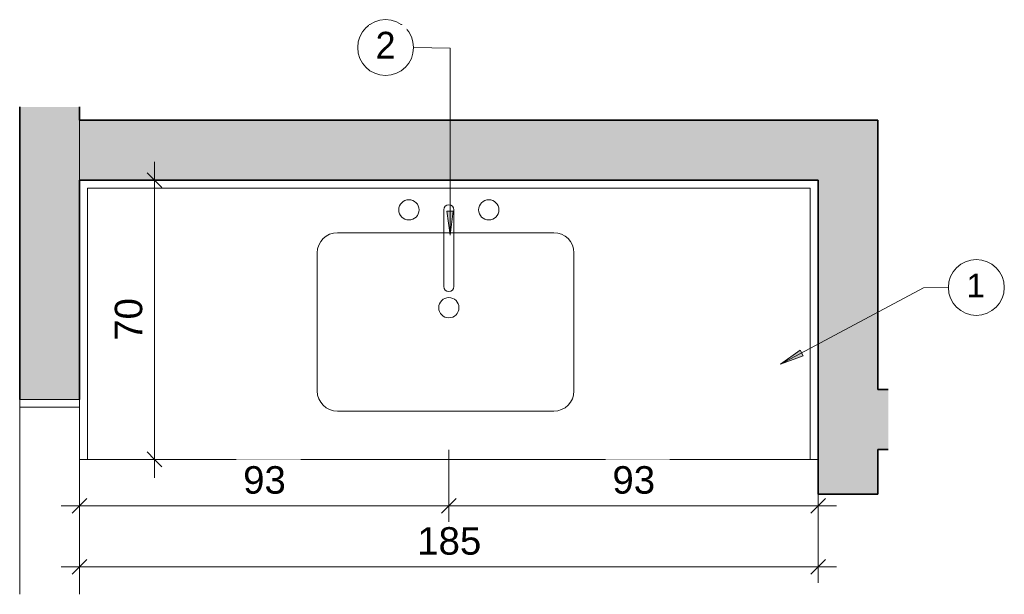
# Model space of a CAD drawing. Header units: metres. Extents: x -23.4 to 55.3, y -20.8 to 5.
# Tile 7 of 26: x 0.2 to 2.7, y -5.1 to -3.7. Entities that reach past the tile are written whole.
import ezdxf

# ---------------------------------------------------------------- set-up
doc = ezdxf.new("R2010")
doc.units = ezdxf.units.M
for name, color, linetype, lineweight in [('A-ANNO-DIMS', 211, 'Continuous', 9), ('A-ANNO-DIMS-20', 211, 'Continuous', 9), ('A-ANNO-KEYN', 231, 'Continuous', 9), ('A-GENM', 13, 'Continuous', 18), ('A-GLAZ', 151, 'Continuous', 18), ('A-WALL', 113, 'Continuous', 18), ('A-WALL-PATT', 111, 'Continuous', 35), ('G-ANNO-TEXT', 231, 'Continuous', 9), ('P-SANR-FIXT', 6, 'Continuous', 18)]:
    doc.layers.add(name, color=color, linetype=linetype, lineweight=lineweight)
doc.styles.add('Arial_2', font='arial.ttf', dxfattribs={"height": 0.068847})
doc.styles.add('Arial_3', font='arial.ttf', dxfattribs={"height": 0.059012})
doc.styles.add('Century Gothic_1', font='GOTHIC.TTF', dxfattribs={"height": 0.067065})
doc.dimstyles.new('COTA_BANHOS_1__20_4', dxfattribs={"dimscale": 0.3048, "dimtxt": 0.07, "dimasz": 0.121391, "dimexe": 0.131234, "dimexo": 0.0625, "dimgap": 0.032808, "dimtad": 1, "dimdec": 0, "dimlfac": 100, "dimzin": 0, "dimdsep": 46, "dimtxsty": 'Arial_2', "dimblk1": 'OBLIQUE', "dimblk2": 'OBLIQUE', "dimsah": 1, "dimcen": 0.09, "dimdle": 0.150919, "dimazin": 0, "dimtfac": 1, "dimtdec": 4, "dimtix": 1, "dimtmove": 0, "dimatfit": 3, "dimfxl": 0.459318, "dimfxlon": 1, "dimtvp": 1, "dimtfill": 1, "dimtolj": 1, "dimtzin": 0, "dimarcsym": 2})
doc.dimstyles.new('COTA_BANHOS_1__20_5', dxfattribs={"dimscale": 0.3048, "dimtxt": 0.07, "dimasz": 0.121391, "dimexe": 0.131234, "dimexo": 0.0625, "dimgap": 0.032808, "dimtad": 1, "dimdec": 0, "dimlfac": 100, "dimzin": 0, "dimdsep": 46, "dimtxsty": 'Arial_2', "dimblk1": 'OBLIQUE', "dimblk2": 'OBLIQUE', "dimsah": 1, "dimcen": 0.09, "dimdle": 0.150919, "dimazin": 0, "dimtfac": 1, "dimtdec": 4, "dimtix": 1, "dimtmove": 0, "dimatfit": 3, "dimfxl": 0.459318, "dimfxlon": 1, "dimtvp": 1, "dimtfill": 1, "dimtolj": 1, "dimtzin": 0, "dimarcsym": 2})
doc.dimstyles.new('COTA_BANHOS_1__20_6', dxfattribs={"dimscale": 0.3048, "dimtxt": 0.07, "dimasz": 0.121391, "dimexe": 0.131234, "dimexo": 0.0625, "dimgap": 0.032808, "dimtad": 1, "dimdec": 0, "dimlfac": 100, "dimzin": 0, "dimdsep": 46, "dimtxsty": 'Arial_2', "dimblk1": 'OBLIQUE', "dimblk2": 'OBLIQUE', "dimsah": 1, "dimcen": 0.09, "dimdle": 0.150919, "dimazin": 0, "dimtfac": 1, "dimtdec": 4, "dimtix": 1, "dimtmove": 0, "dimatfit": 3, "dimfxl": 0.459318, "dimfxlon": 1, "dimtvp": 1, "dimtfill": 1, "dimtolj": 1, "dimtzin": 0, "dimarcsym": 2})

# ---------------------------------------------------------------- blocks, each defined once
blk = doc.blocks.new('Generic Models 6 - Generic Models 28-252220-BANCADA PEIXE')
at = {"layer": 'A-GENM'}
for p, q in [((-27.7162, -4.2214), (-27.5897, -4.2214)), ((-27.5897, -4.2214), (-27.1747, -4.2214)), ((-27.767, -4.6182), (-27.767, -4.2722)), ((-27.1239, -4.2722), (-27.1239, -4.6182)), ((-27.1747, -4.669), (-27.7162, -4.669)), ((-28.3423, -4.7896), (-26.5323, -4.7896))]:
    blk.add_line(p, q, dxfattribs=at)
for centre, start, end in [((-27.7162, -4.2722), 90, 180), ((-27.1747, -4.2722), 0, 90), ((-27.7162, -4.6182), 180, 270), ((-27.1747, -4.6182), 270, 0)]:
    blk.add_arc(centre, 0.0508, start, end, dxfattribs=at)
blk = doc.blocks.new('Modelos genéricos 35 - Modelos genéricos 36-2373698-BANCADA PEIXE')
at = {"layer": 'A-GENM'}
for p, q in [((-28.3423, -4.7896), (-28.3423, -4.1096)), ((-28.3423, -4.1096), (-26.5323, -4.1096)), ((-26.5323, -4.1096), (-26.5323, -4.7896)), ((-28.3623, -4.7896), (-28.3423, -4.7896)), ((-26.5323, -4.7896), (-26.5123, -4.7896))]:
    blk.add_line(p, q, dxfattribs=at)
blk = doc.blocks.new('M_Sink Kitchen-Single - 760 x 535mm-2443443-BANCADA PEIXE')
at = {"layer": 'P-SANR-FIXT', "color": 7}
for p, q in [((0.003, 0.2452), (0.003, 0.0531)), ((0.0284, 0.2452), (0.0284, 0.0531)), ((0.003, 0.188), (-0.2632, 0.188)), ((0.2783, 0.188), (0.0284, 0.188)), ((-0.314, 0.1372), (-0.314, -0.2088)), ((0.3291, -0.2088), (0.3291, 0.1372)), ((-0.2632, -0.2596), (0.2783, -0.2596))]:
    blk.add_line(p, q, dxfattribs=at)
for centre, radius, start, end in [((-0.0843, 0.2452), 0.0254, 360, 180), ((0.0157, 0.2452), 0.0127, 360, 180), ((0.1157, 0.2452), 0.0254, 360, 180), ((-0.0843, 0.2452), 0.0254, 180, 360), ((0.1157, 0.2452), 0.0254, 180, 0), ((-0.2632, 0.1372), 0.0508, 90, 180), ((0.2783, 0.1372), 0.0508, 360, 90), ((0.0157, 0.0531), 0.0127, 180, 0), ((0.0157, 0), 0.0254, 360, 180), ((0.0157, 0), 0.0254, 180, 0), ((-0.2632, -0.2088), 0.0508, 180, 270), ((0.2783, -0.2088), 0.0508, 270, 0)]:
    blk.add_arc(centre, radius, start, end, dxfattribs=at)
blk = doc.blocks.new('Casement w Mullions-Number_0002 - _JANELA 3-2635499-BANCADA PEIXE')
at = {"layer": 'A-GLAZ'}
for p, q in [((-0.4, 0.075), (-0.3809, 0.075)), ((-0.4, -0.075), (-0.4, 0.075)), ((-0.3809, 0.075), (-0.3809, -0.075)), ((-0.3809, 0.075), (0.0882, 0.075)), ((-0.3809, -0.075), (-0.3809, 0.075)), ((-0.3809, -0.075), (-0.4, -0.075)), ((0.0882, -0.075), (-0.3809, -0.075))]:
    blk.add_line(p, q, dxfattribs=at)
blk = doc.blocks.new('DIMBLOCK47-BANCADA PEIXE')
at = {"layer": 'A-ANNO-DIMS-20'}
for p, q in [((0.3978, -4.9189), (0.3978, -5.0989)), ((0.3978, -5.0589), (0.3978, -4.9189)), ((2.2478, -4.9189), (2.2478, -5.0989)), ((2.2478, -5.0589), (2.2478, -4.9189)), ((0.3518, -5.0589), (2.2938, -5.0589))]:
    blk.add_line(p, q, dxfattribs=at)
at = {"layer": 'A-ANNO-DIMS-20', "lineweight": 25}
for p, q in [((0.3978, -5.0589), (0.4163, -5.0404)), ((2.2478, -5.0589), (2.2663, -5.0404)), ((0.3978, -5.0589), (0.3793, -5.0774)), ((2.2478, -5.0589), (2.2293, -5.0774))]:
    blk.add_line(p, q, dxfattribs=at)
at = {"layer": 'A-ANNO-DIMS-20', "color": 0, "insert": (1.2436, -4.9596), "char_height": 0.06885, "width": 0.189969, "attachment_point": 1, "line_spacing_factor": 0.938532, "style": 'Arial_2', "bg_fill": 3, "box_fill_scale": 1.25, "bg_fill_color": 0, "bg_fill_transparency": 0}
blk.add_mtext('185', dxfattribs=at)
blk = doc.blocks.new('_Oblique')
at = {"color": 0, "linetype": 'ByBlock', "lineweight": -2}
blk.add_line((-0.5, -0.5), (0.5, 0.5), dxfattribs=at)
blk = doc.blocks.new('DIMBLOCK48-BANCADA PEIXE')
at = {"layer": 'A-ANNO-DIMS-20'}
for p, q in [((0.3978, -4.766), (0.3978, -4.946)), ((0.3978, -4.906), (0.3978, -4.766)), ((1.3228, -4.766), (1.3228, -4.946)), ((1.3228, -4.906), (1.3228, -4.766)), ((0.3518, -4.906), (1.3228, -4.906))]:
    blk.add_line(p, q, dxfattribs=at)
at = {"layer": 'A-ANNO-DIMS-20', "lineweight": 25}
for p, q in [((0.3978, -4.906), (0.3793, -4.9245)), ((0.3978, -4.906), (0.4163, -4.8875)), ((1.3228, -4.906), (1.3043, -4.9245)), ((1.3228, -4.906), (1.3413, -4.8875))]:
    blk.add_line(p, q, dxfattribs=at)
at = {"layer": 'A-ANNO-DIMS-20', "color": 0, "insert": (0.8075, -4.8067), "char_height": 0.06885, "width": 0.126646, "attachment_point": 1, "line_spacing_factor": 0.938532, "style": 'Arial_2', "bg_fill": 3, "box_fill_scale": 1.25, "bg_fill_color": 0, "bg_fill_transparency": 0}
blk.add_mtext('93', dxfattribs=at)
blk = doc.blocks.new('DIMBLOCK49-BANCADA PEIXE')
at = {"layer": 'A-ANNO-DIMS-20'}
for p, q in [((1.3228, -4.766), (1.3228, -4.946)), ((1.3228, -4.906), (1.3228, -4.766)), ((2.2478, -4.766), (2.2478, -4.946)), ((2.2478, -4.906), (2.2478, -4.766)), ((1.3228, -4.906), (2.2938, -4.906))]:
    blk.add_line(p, q, dxfattribs=at)
at = {"layer": 'A-ANNO-DIMS-20', "lineweight": 25}
for p, q in [((1.3228, -4.906), (1.3043, -4.9245)), ((1.3228, -4.906), (1.3413, -4.8875)), ((2.2478, -4.906), (2.2293, -4.9245)), ((2.2478, -4.906), (2.2663, -4.8875))]:
    blk.add_line(p, q, dxfattribs=at)
at = {"layer": 'A-ANNO-DIMS-20', "color": 0, "insert": (1.7325, -4.8067), "char_height": 0.06885, "width": 0.126646, "attachment_point": 1, "line_spacing_factor": 0.938532, "style": 'Arial_2', "bg_fill": 3, "box_fill_scale": 1.25, "bg_fill_color": 0, "bg_fill_transparency": 0}
blk.add_mtext('93', dxfattribs=at)
blk = doc.blocks.new('DIMBLOCK50-BANCADA PEIXE')
at = {"layer": 'A-ANNO-DIMS-20'}
for p, q in [((0.5852, -4.8356), (0.5852, -4.0436)), ((0.4452, -4.0896), (0.6252, -4.0896)), ((0.5852, -4.0896), (0.4452, -4.0896)), ((0.4452, -4.7896), (0.6252, -4.7896)), ((0.5852, -4.7896), (0.4452, -4.7896))]:
    blk.add_line(p, q, dxfattribs=at)
at = {"layer": 'A-ANNO-DIMS-20', "lineweight": 25}
for p, q in [((0.5852, -4.0896), (0.5667, -4.0711)), ((0.5852, -4.0896), (0.6037, -4.1081)), ((0.5852, -4.7896), (0.5667, -4.7711)), ((0.5852, -4.7896), (0.6037, -4.8081))]:
    blk.add_line(p, q, dxfattribs=at)
at = {"layer": 'A-ANNO-DIMS-20', "color": 0, "insert": (0.4859, -4.4924), "char_height": 0.06885, "width": 0.126646, "attachment_point": 1, "rotation": 90, "line_spacing_factor": 0.938532, "style": 'Arial_2', "bg_fill": 3, "box_fill_scale": 1.25, "bg_fill_color": 0, "bg_fill_transparency": 0}
blk.add_mtext('70', dxfattribs=at)
blk = doc.blocks.new('M_Identificador de nota-chave - Texto da nota-chave-86548-BANCADA PEIXE')
at = {"layer": 'A-ANNO-KEYN'}
blk.add_circle((0.00024, -0.0002), 0.0035, dxfattribs=at)

msp = doc.modelspace()

# ---------------------------------------------------------------- hatches: boundary and pattern name
at = {"layer": 'A-ANNO-KEYN'}
for points in [[(1.326, -4.2276), (1.3339, -4.1676), (1.3181, -4.1676)], [(2.1536, -4.5512), (2.2102, -4.5299), (2.2028, -4.5159)]]:
    msp.add_hatch(color=256, dxfattribs=at).paths.add_polyline_path(points, flags=0)
at = {"layer": 'A-WALL-PATT', "lineweight": 18}
for points in [[(0.3978, -4.6396), (0.3978, -3.9064), (0.2478, -3.9064), (0.2478, -4.6396), (0.3785, -4.6396)], [(0.3978, -4.0896), (2.2478, -4.0896), (2.2478, -3.9396), (0.3978, -3.9396)], [(2.2478, -4.8771), (2.3978, -4.8771), (2.3978, -3.9396), (2.2478, -3.9396), (2.2478, -4.0896)], [(2.4233, -4.7646), (2.4233, -4.6146), (2.3978, -4.6146), (2.3978, -4.7646)]]:
    msp.add_hatch(color=7, dxfattribs=at).paths.add_polyline_path(points, flags=0)

# ---------------------------------------------------------------- linework, layer by layer
at = {"layer": 'A-ANNO-KEYN'}
for p, q in [((1.326, -3.7586), (1.2345, -3.7576)), ((1.326, -4.2276), (1.326, -3.7586)), ((1.3339, -4.1676), (1.3181, -4.1676)), ((1.3181, -4.1676), (1.326, -4.2276)), ((1.326, -4.2276), (1.3339, -4.1676)), ((2.1536, -4.5512), (2.5121, -4.3598)), ((2.5121, -4.3598), (2.5742, -4.3588)), ((2.2028, -4.5159), (2.1536, -4.5512)), ((2.1536, -4.5512), (2.2102, -4.5299)), ((2.2102, -4.5299), (2.2028, -4.5159))]:
    msp.add_line(p, q, dxfattribs=at)
at = {"layer": 'A-WALL', "lineweight": 35}
for p, q in [((0.2478, -3.9064), (0.2478, -4.6396)), ((0.3978, -3.9396), (0.3978, -3.9064)), ((2.3978, -3.9396), (0.3978, -3.9396)), ((2.3978, -4.6146), (2.3978, -3.9396)), ((0.3978, -4.6396), (0.3978, -4.0896)), ((0.3978, -4.0896), (2.2478, -4.0896)), ((2.2478, -4.0896), (2.2478, -4.8771)), ((2.4233, -4.6146), (2.3978, -4.6146)), ((2.3978, -4.8771), (2.3978, -4.7646)), ((2.3978, -4.7646), (2.4233, -4.7646)), ((2.2478, -4.8771), (2.3978, -4.8771))]:
    msp.add_line(p, q, dxfattribs=at)
at = {"layer": 'A-WALL'}
msp.add_line((0.3978, -3.9396), (0.3978, -4.0896), dxfattribs=at)

# ---------------------------------------------------------------- block references
at = {"layer": 'A-ANNO-KEYN', "xscale": 19.99999999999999, "yscale": 19.99999999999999, "zscale": 19.99999999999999}
for p in [(1.1596, -3.7535), (2.6393, -4.3547)]:
    msp.add_blockref('M_Identificador de nota-chave - Texto da nota-chave-86548-BANCADA PEIXE', p, dxfattribs=at)
at = {"layer": 'A-GENM'}
for name in ['Modelos genéricos 35 - Modelos genéricos 36-2373698-BANCADA PEIXE', 'Generic Models 6 - Generic Models 28-252220-BANCADA PEIXE']:
    msp.add_blockref(name, (28.7601, 0), dxfattribs=at)
at = {"layer": 'A-GLAZ', "rotation": 270.0000000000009}
msp.add_blockref('Casement w Mullions-Number_0002 - _JANELA 3-2635499-BANCADA PEIXE', (0.3228, -5.0396), dxfattribs=at)
at = {"layer": 'P-SANR-FIXT', "color": 7}
msp.add_blockref('M_Sink Kitchen-Single - 760 x 535mm-2443443-BANCADA PEIXE', (1.3071, -4.4094), dxfattribs=at)

# ---------------------------------------------------------------- next in the draw order: texts
at = {"layer": 'A-ANNO-KEYN', "char_height": 0.059, "width": 0.05472, "attachment_point": 2, "line_spacing_factor": 0.938532, "style": 'Arial_3', "bg_fill": 3, "box_fill_scale": 1.25, "bg_fill_color": 0, "bg_fill_transparency": 0}
for s, insert in [('3', (1.1627, -3.7229)), ('1', (2.6424, -4.3241))]:
    msp.add_mtext(s, dxfattribs=dict(at, insert=insert))

# ---------------------------------------------------------------- next in the draw order: dimensions: what is measured, and where the dimension line sits
at = {"layer": 'A-ANNO-DIMS'}
dim = msp.add_linear_dim(base=(2.2478, -5.0589), p1=(0.3978, -4.9189), p2=(2.2478, -4.9189), dimstyle='COTA_BANHOS_1__20_6', override={"dimpost": '<>', "dimfxl": 1.85}, dxfattribs=at)
dim.commit()
dim.dimension.update_dxf_attribs({"geometry": 'DIMBLOCK47-BANCADA PEIXE', "text_midpoint": (1.3228, -5.0137)})

# ---------------------------------------------------------------- next in the draw order: texts
at = {"layer": 'G-ANNO-TEXT', "color": 7, "insert": (1.1393, -3.718), "char_height": 0.0671, "width": 0.061317, "attachment_point": 1, "line_spacing_factor": 0.984117, "style": 'Century Gothic_1', "bg_fill": 3, "box_fill_scale": 1.25, "bg_fill_color": 0, "bg_fill_transparency": 0}
msp.add_mtext('2', dxfattribs=at)

# ---------------------------------------------------------------- next in the draw order: dimensions: what is measured, and where the dimension line sits
at = {"layer": 'A-ANNO-DIMS'}
dim = msp.add_linear_dim(base=(1.3227798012, -4.9059950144), p1=(0.3977798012, -4.7659950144), p2=(1.3227798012, -4.7659950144), dimstyle='COTA_BANHOS_1__20_4', override={"dimpost": '<>', "dimfxl": 0.925}, dxfattribs=at)
dim.commit()
dim.dimension.update_dxf_attribs({"geometry": 'DIMBLOCK48-BANCADA PEIXE', "text_midpoint": (0.8602798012, -4.8608199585)})

# ---------------------------------------------------------------- next in the draw order: dimensions: what is measured, and where the dimension line sits
dim = msp.add_linear_dim(base=(0.5852, -4.0896), p1=(0.4452, -4.7896), p2=(0.4452, -4.0896), angle=90, dimstyle='COTA_BANHOS_1__20_6', override={"dimpost": '<>', "dimfxl": 0.7}, dxfattribs=at)
dim.commit()
dim.dimension.update_dxf_attribs({"geometry": 'DIMBLOCK50-BANCADA PEIXE', "text_midpoint": (0.54, -4.4396)})
dim = msp.add_linear_dim(base=(2.2477798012, -4.9059950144), p1=(1.3227798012, -4.7659950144), p2=(2.2477798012, -4.7659950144), dimstyle='COTA_BANHOS_1__20_5', override={"dimpost": '<>', "dimfxl": 0.925}, dxfattribs=at)
dim.commit()
dim.dimension.update_dxf_attribs({"geometry": 'DIMBLOCK49-BANCADA PEIXE', "text_midpoint": (1.7852798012, -4.8608199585)})

doc.saveas('drawing.dxf')
